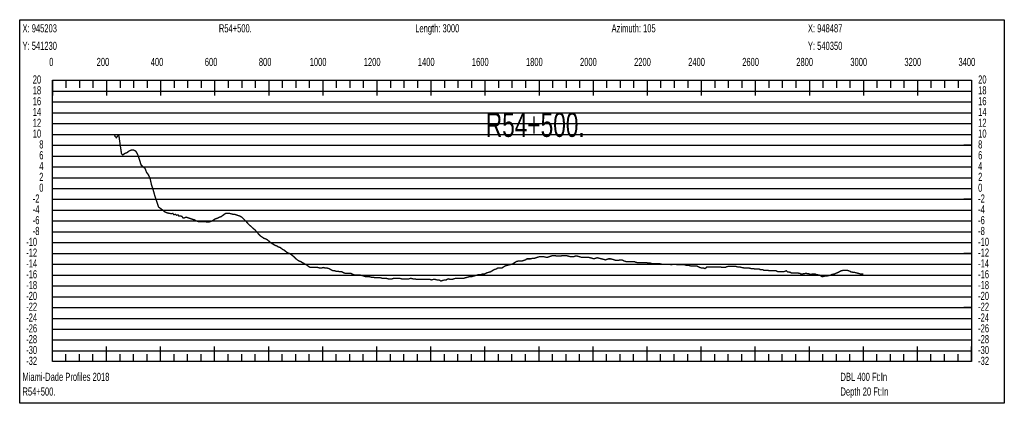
# Model space of a CAD drawing. Header units: inches. Extents: x 471865 to 538526, y 1054316 to 1102451.
# Tile 70 of 114: x 502785 to 506427, y 1096147 to 1097565. Entities that reach past the tile are written whole.
import ezdxf

# ---------------------------------------------------------------- set-up
doc = ezdxf.new("R2010")
doc.units = ezdxf.units.IN
doc.header["$MEASUREMENT"] = 0
for name, color, linetype in [('LABELS', 7, 'Continuous'), ('X_Gr1', 7, 'Continuous'), ('XSECTION', 7, 'Continuous')]:
    doc.layers.add(name, color=color, linetype=linetype)
doc.styles.get("Standard").update_dxf_attribs({"font": 'arial.ttf'})

msp = doc.modelspace()

# ---------------------------------------------------------------- linework, layer by layer
at = {"layer": 'X_Gr1', "color": 6, "linetype": 'Continuous', "lineweight": 18, "true_color": 0xff00ff, "transparency": 33554687, "const_width": 5}
msp.add_lwpolyline([(503135, 1097136.4), (503135, 1097136.4), (503142.1, 1097128.7), (503148.4, 1097136.6), (503151.9, 1097134.9), (503157, 1097098.8), (503161.5, 1097068.8), (503166.3, 1097065.4), (503175, 1097071), (503182.6, 1097073.9), (503188.5, 1097078.9), (503193.2, 1097081.3), (503198.7, 1097083), (503205.3, 1097083.6), (503213.9, 1097079), (503220.8, 1097067.6), (503228.8, 1097044.8), (503233.7, 1097027.8), (503240.3, 1097021.7), (503248.5, 1097015.3), (503254, 1097000.7), (503261.2, 1096991), (503267.1, 1096977.6), (503272.8, 1096952.7), (503278.1, 1096937), (503284.8, 1096913.4), (503298.7, 1096872.2), (503308.7, 1096864.9), (503319.2, 1096856.4), (503323, 1096853.8), (503326.9, 1096852.2), (503332.7, 1096850.2), (503337.4, 1096849.2), (503341.5, 1096848.6), (503345.4, 1096847.5), (503351.1, 1096848.9), (503355, 1096844.3), (503361.2, 1096845.3), (503365.4, 1096842), (503370.6, 1096843.2), (503373.4, 1096839.4), (503379.3, 1096839.3), (503384.8, 1096837.7), (503389.2, 1096831.8), (503392.4, 1096831.6), (503400.2, 1096834.9), (503406.5, 1096832.9), (503412.4, 1096830.9), (503418.1, 1096828.9), (503424.5, 1096826.9), (503431.5, 1096824.9), (503438.5, 1096820.9), (503444.8, 1096818.9), (503450.9, 1096818.9), (503457.1, 1096818.9), (503463.4, 1096818.9), (503470.2, 1096818.9), (503477.4, 1096816.9), (503484.5, 1096816.9), (503490.9, 1096818.9), (503496.6, 1096820.9), (503502.4, 1096824.9), (503509.1, 1096828.9), (503516.4, 1096830.9), (503523.6, 1096834.9), (503530.1, 1096836.9), (503540.9, 1096844.9), (503546.7, 1096848.9), (503553.7, 1096848.9), (503561.2, 1096848.9), (503568.8, 1096846.9), (503575.6, 1096844.9), (503581.5, 1096844.9), (503587.1, 1096842.9), (503592.8, 1096840.9), (503599.3, 1096838.9), (503606.6, 1096834.9), (503614.6, 1096826.9), (503622.5, 1096818.9), (503629.4, 1096810.9), (503635.3, 1096804.9), (503640.5, 1096800.9), (503646.5, 1096794.9), (503654, 1096788.9), (503661.8, 1096780.9), (503669.5, 1096770.9), (503676.1, 1096764.9), (503682.1, 1096760.9), (503688, 1096756.9), (503694.4, 1096754.9), (503701.3, 1096750.9), (503708.4, 1096744.9), (503715.6, 1096738.9), (503722.7, 1096734.9), (503729.1, 1096730.9), (503735.2, 1096728.9), (503741.3, 1096724.9), (503748.3, 1096722.9), (503755.8, 1096716.9), (503763.3, 1096712.9), (503770.3, 1096706.9), (503776.4, 1096702.9), (503782.3, 1096700.9), (503788.9, 1096696.9), (503796.5, 1096690.9), (503804.5, 1096682.9), (503811.8, 1096676.9), (503818.2, 1096672.9), (503824.1, 1096670.9), (503830.5, 1096666.9), (503837.8, 1096662.9), (503845.6, 1096658.9), (503853.2, 1096652.9), (503860.1, 1096648.9), (503866.1, 1096648.9), (503872.6, 1096648.9), (503879.7, 1096648.9), (503887.4, 1096648.9), (503894.9, 1096646.9), (503901.6, 1096646.9), (503908.1, 1096648.9), (503914.7, 1096646.9), (503921.5, 1096646.9), (503928.6, 1096644.9), (503935.9, 1096640.9), (503943.2, 1096636.9), (503949.8, 1096636.9), (503955.9, 1096634.9), (503962.2, 1096634.9), (503969.2, 1096632.9), (503976.9, 1096632.9), (503984.2, 1096628.9), (503990.4, 1096626.9), (503996.2, 1096626.9), (504002.8, 1096626.9), (504010.6, 1096626.9), (504018.3, 1096622.9), (504025, 1096620.9), (504030.9, 1096620.9), (504036.9, 1096620.9), (504044.1, 1096620.9), (504051.7, 1096618.9), (504058.9, 1096616.9), (504065.1, 1096614.9), (504071.2, 1096614.9), (504078.1, 1096614.9), (504085.3, 1096612.9), (504092.3, 1096612.9), (504098.9, 1096610.9), (504105.5, 1096610.9), (504112.3, 1096610.9), (504119.2, 1096610.9), (504126.1, 1096608.9), (504133, 1096608.9), (504140.1, 1096608.9), (504147.6, 1096606.9), (504154.9, 1096606.9), (504162, 1096606.9), (504169, 1096608.9), (504175.9, 1096608.9), (504183, 1096608.9), (504190.2, 1096608.9), (504197.4, 1096606.9), (504204.5, 1096606.9), (504211.4, 1096606.9), (504218, 1096606.9), (504224.6, 1096606.9), (504231.8, 1096608.9), (504239.2, 1096606.9), (504246.4, 1096606.9), (504253.3, 1096604.9), (504260.1, 1096604.9), (504266.9, 1096604.9), (504273.8, 1096604.9), (504280.6, 1096604.9), (504287.6, 1096604.9), (504294.7, 1096604.9), (504301.8, 1096604.9), (504308.7, 1096602.9), (504315, 1096604.9), (504321.4, 1096604.9), (504328.4, 1096602.9), (504335.9, 1096602.9), (504343.1, 1096598.9), (504349.6, 1096600.9), (504355.8, 1096602.9), (504362.3, 1096602.9), (504369.8, 1096606.9), (504377.8, 1096604.9), (504385, 1096604.9), (504391.1, 1096606.9), (504397.5, 1096608.9), (504405, 1096608.9), (504412.9, 1096608.9), (504420.3, 1096608.9), (504427.1, 1096608.9), (504433.9, 1096610.9), (504441.3, 1096612.9), (504448.8, 1096614.9), (504456, 1096614.9), (504463.2, 1096616.9), (504470.1, 1096618.9), (504477, 1096620.9), (504484, 1096622.9), (504491.1, 1096622.9), (504498.1, 1096624.9), (504504.8, 1096624.9), (504511.8, 1096628.9), (504519.2, 1096630.9), (504526.3, 1096632.9), (504533, 1096636.9), (504539.4, 1096640.9), (504546.3, 1096642.9), (504553.8, 1096646.9), (504561.3, 1096646.9), (504568.3, 1096646.9), (504574.6, 1096650.9), (504581.1, 1096654.9), (504588.4, 1096656.9), (504596.4, 1096658.9), (504603.9, 1096660.9), (504610, 1096662.9), (504615.8, 1096666.9), (504622.4, 1096670.9), (504629.7, 1096672.9), (504636.9, 1096672.9), (504643.1, 1096672.9), (504648.9, 1096674.9), (504655.2, 1096676.9), (504661.6, 1096680.9), (504668.1, 1096680.9), (504674.7, 1096680.9), (504681.7, 1096682.9), (504688.8, 1096682.9), (504695.5, 1096684.9), (504701.5, 1096686.9), (504707.8, 1096688.9), (504714.9, 1096688.9), (504722.9, 1096688.9), (504731.1, 1096686.9), (504738.4, 1096686.9), (504744.5, 1096688.9), (504750.2, 1096690.9), (504756.7, 1096692.9), (504764.6, 1096692.9), (504773, 1096690.9), (504780.2, 1096690.9), (504786.3, 1096690.9), (504792.1, 1096692.9), (504798.9, 1096692.9), (504806.8, 1096692.9), (504814.5, 1096690.9), (504821.4, 1096688.9), (504827.5, 1096688.9), (504833.5, 1096688.9), (504840.3, 1096690.9), (504847.4, 1096690.9), (504854.6, 1096688.9), (504861.6, 1096686.9), (504867.9, 1096686.9), (504873.7, 1096686.9), (504879.5, 1096686.9), (504886.6, 1096686.9), (504894.8, 1096684.9), (504902.7, 1096682.9), (504909.3, 1096680.9), (504914.8, 1096682.9), (504920.9, 1096684.9), (504928.5, 1096682.9), (504937, 1096680.9), (504945.1, 1096678.9), (504951.6, 1096676.9), (504957.1, 1096678.9), (504962.8, 1096680.9), (504970, 1096680.9), (504978.7, 1096678.9), (504990.3, 1096674.9), (504993.6, 1096674.9), (504999.2, 1096674.9), (505005.1, 1096676.9), (505012.5, 1096676.9), (505020.3, 1096672.9), (505027.8, 1096670.9), (505034.5, 1096670.9), (505040.7, 1096670.9), (505047.6, 1096670.9), (505058.3, 1096670.9), (505062, 1096668.9), (505069, 1096666.9), (505076, 1096666.9), (505083.1, 1096666.9), (505089.7, 1096666.9), (505096.5, 1096666.9), (505103.3, 1096666.9), (505110.5, 1096664.9), (505118.1, 1096664.9), (505125.2, 1096662.9), (505131.9, 1096662.9), (505138.6, 1096662.9), (505145.7, 1096662.9), (505153, 1096662.9), (505159.9, 1096660.9), (505167.2, 1096660.9), (505174.7, 1096660.9), (505181.9, 1096660.9), (505188.7, 1096660.9), (505195, 1096658.9), (505201.7, 1096660.9), (505209, 1096660.9), (505220.3, 1096658.9), (505224, 1096658.9), (505230.6, 1096658.9), (505236.9, 1096658.9), (505243.8, 1096658.9), (505251.3, 1096656.9), (505258.9, 1096656.9), (505266, 1096654.9), (505272.8, 1096654.9), (505279.1, 1096654.9), (505289.3, 1096654.9), (505293.1, 1096652.9), (505300.5, 1096648.9), (505307.7, 1096646.9), (505314.3, 1096646.9), (505320.4, 1096644.9), (505326.6, 1096650.9), (505333.6, 1096650.9), (505341.6, 1096650.9), (505349.2, 1096650.9), (505355.7, 1096650.9), (505361.9, 1096650.9), (505368.8, 1096650.9), (505376.6, 1096650.9), (505384.3, 1096648.9), (505394.8, 1096648.9), (505398.3, 1096650.9), (505405.1, 1096652.9), (505412.6, 1096652.9), (505420, 1096652.9), (505427.2, 1096652.9), (505434.2, 1096652.9), (505441, 1096650.9), (505448.2, 1096650.9), (505455.4, 1096648.9), (505465.6, 1096646.9), (505468.9, 1096646.9), (505475.7, 1096646.9), (505482.9, 1096646.9), (505490.2, 1096644.9), (505500.5, 1096644.9), (505503.9, 1096642.9), (505510.4, 1096642.9), (505520.9, 1096642.9), (505524.4, 1096640.9), (505533.7, 1096640.9), (505536.8, 1096638.9), (505543.1, 1096638.9), (505553.3, 1096638.9), (505556.7, 1096636.9), (505565.9, 1096636.9), (505568.8, 1096636.9), (505575.2, 1096636.9), (505582.7, 1096636.9), (505590.5, 1096632.9), (505600.9, 1096632.9), (505604.1, 1096632.9), (505610.2, 1096632.9), (505621.1, 1096636.9), (505625.1, 1096632.9), (505635.9, 1096630.9), (505639.2, 1096628.9), (505645.3, 1096628.9), (505652, 1096628.9), (505659.8, 1096628.9), (505671.1, 1096626.9), (505674.6, 1096624.9), (505680.5, 1096624.9), (505690.9, 1096626.9), (505694.9, 1096626.9), (505706.8, 1096624.9), (505710.5, 1096622.9), (505716.6, 1096624.9), (505726.9, 1096624.9), (505730.6, 1096622.9), (505742.5, 1096620.9), (505746.5, 1096618.9), (505753.6, 1096614.9), (505763.2, 1096616.9), (505766.5, 1096616.9), (505777.4, 1096618.9), (505785, 1096620.9), (505788.8, 1096622.9), (505799.4, 1096624.9), (505802.8, 1096626.9), (505813.1, 1096630.9), (505816.7, 1096632.9), (505823.7, 1096636.9), (505834.5, 1096638.9), (505838.3, 1096638.9), (505845.8, 1096638.9), (505856.1, 1096634.9), (505859.2, 1096632.9), (505869.1, 1096630.9), (505872.7, 1096630.9), (505880.5, 1096628.9), (505888.2, 1096626.9), (505895, 1096624.9), (505904, 1096624.9), (505905.9, 1096624.9)], dxfattribs=at)
at = {"layer": 'XSECTION', "color": 18, "linetype": 'Continuous', "true_color": 0x000000}
for points in [[(502784.7, 1097564.9), (506427.1, 1097564.9), (506427.1, 1096146.9), (502784.7, 1096146.9), (502784.7, 1097564.9)], [(502905.9, 1097340.9), (506305.9, 1097340.9), (506305.9, 1096300.9), (502905.9, 1096300.9), (502905.9, 1097340.9)], [(502905.9, 1097340.9), (502905.9, 1097284.5)], [(502905.9, 1097340.9), (502905.9, 1097284.5)], [(502905.9, 1097340.9), (502905.9, 1097312.9)], [(502905.9, 1097340.9), (502905.9, 1097312.9)], [(502955.9, 1097340.9), (502955.9, 1097312.9)], [(503005.9, 1097340.9), (503005.9, 1097312.9)], [(503055.9, 1097340.9), (503055.9, 1097312.9)], [(503105.9, 1097340.9), (503105.9, 1097284.5)], [(503105.9, 1097340.9), (503105.9, 1097312.9)], [(503155.9, 1097340.9), (503155.9, 1097312.9)], [(503205.9, 1097340.9), (503205.9, 1097312.9)], [(503255.9, 1097340.9), (503255.9, 1097312.9)], [(503305.9, 1097340.9), (503305.9, 1097284.5)], [(503305.9, 1097340.9), (503305.9, 1097312.9)], [(503355.9, 1097340.9), (503355.9, 1097312.9)], [(503405.9, 1097340.9), (503405.9, 1097312.9)], [(503455.9, 1097340.9), (503455.9, 1097312.9)], [(503505.9, 1097340.9), (503505.9, 1097284.5)], [(503505.9, 1097340.9), (503505.9, 1097312.9)], [(503555.9, 1097340.9), (503555.9, 1097312.9)], [(503605.9, 1097340.9), (503605.9, 1097312.9)], [(503655.9, 1097340.9), (503655.9, 1097312.9)], [(503705.9, 1097340.9), (503705.9, 1097284.5)], [(503705.9, 1097340.9), (503705.9, 1097312.9)], [(503755.9, 1097340.9), (503755.9, 1097312.9)], [(503805.9, 1097340.9), (503805.9, 1097312.9)], [(503855.9, 1097340.9), (503855.9, 1097312.9)], [(503905.9, 1097340.9), (503905.9, 1097284.5)], [(503905.9, 1097340.9), (503905.9, 1097312.9)], [(503955.9, 1097340.9), (503955.9, 1097312.9)], [(504005.9, 1097340.9), (504005.9, 1097312.9)], [(504055.9, 1097340.9), (504055.9, 1097312.9)], [(504105.9, 1097340.9), (504105.9, 1097284.5)], [(504105.9, 1097340.9), (504105.9, 1097312.9)], [(504155.9, 1097340.9), (504155.9, 1097312.9)], [(504205.9, 1097340.9), (504205.9, 1097312.9)], [(504255.9, 1097340.9), (504255.9, 1097312.9)], [(504305.9, 1097340.9), (504305.9, 1097284.5)], [(504305.9, 1097340.9), (504305.9, 1097312.9)], [(504355.9, 1097340.9), (504355.9, 1097312.9)], [(504405.9, 1097340.9), (504405.9, 1097312.9)], [(504455.9, 1097340.9), (504455.9, 1097312.9)], [(504505.9, 1097340.9), (504505.9, 1097284.5)], [(504505.9, 1097340.9), (504505.9, 1097312.9)], [(504555.9, 1097340.9), (504555.9, 1097312.9)], [(504605.9, 1097340.9), (504605.9, 1097312.9)], [(504655.9, 1097340.9), (504655.9, 1097312.9)], [(504705.9, 1097340.9), (504705.9, 1097284.5)], [(504705.9, 1097340.9), (504705.9, 1097312.9)], [(504755.9, 1097340.9), (504755.9, 1097312.9)], [(504805.9, 1097340.9), (504805.9, 1097312.9)], [(504855.9, 1097340.9), (504855.9, 1097312.9)], [(504905.9, 1097340.9), (504905.9, 1097284.5)], [(504905.9, 1097340.9), (504905.9, 1097312.9)], [(504955.9, 1097340.9), (504955.9, 1097312.9)], [(505005.9, 1097340.9), (505005.9, 1097312.9)], [(505055.9, 1097340.9), (505055.9, 1097312.9)], [(505105.9, 1097340.9), (505105.9, 1097284.5)], [(505105.9, 1097340.9), (505105.9, 1097312.9)], [(505155.9, 1097340.9), (505155.9, 1097312.9)], [(505205.9, 1097340.9), (505205.9, 1097312.9)], [(505255.9, 1097340.9), (505255.9, 1097312.9)], [(505305.9, 1097340.9), (505305.9, 1097284.5)], [(505305.9, 1097340.9), (505305.9, 1097312.9)], [(505355.9, 1097340.9), (505355.9, 1097312.9)], [(505405.9, 1097340.9), (505405.9, 1097312.9)], [(505455.9, 1097340.9), (505455.9, 1097312.9)], [(505505.9, 1097340.9), (505505.9, 1097284.5)], [(505505.9, 1097340.9), (505505.9, 1097312.9)], [(505555.9, 1097340.9), (505555.9, 1097312.9)], [(505605.9, 1097340.9), (505605.9, 1097312.9)], [(505655.9, 1097340.9), (505655.9, 1097312.9)], [(505705.9, 1097340.9), (505705.9, 1097284.5)], [(505705.9, 1097340.9), (505705.9, 1097312.9)], [(505755.9, 1097340.9), (505755.9, 1097312.9)], [(505805.9, 1097340.9), (505805.9, 1097312.9)], [(505855.9, 1097340.9), (505855.9, 1097312.9)], [(505905.9, 1097340.9), (505905.9, 1097284.5)], [(505905.9, 1097340.9), (505905.9, 1097312.9)], [(505955.9, 1097340.9), (505955.9, 1097312.9)], [(506005.9, 1097340.9), (506005.9, 1097312.9)], [(506055.9, 1097340.9), (506055.9, 1097312.9)], [(506105.9, 1097340.9), (506105.9, 1097284.5)], [(506105.9, 1097340.9), (506105.9, 1097312.9)], [(506155.9, 1097340.9), (506155.9, 1097312.9)], [(506205.9, 1097340.9), (506205.9, 1097312.9)], [(506255.9, 1097340.9), (506255.9, 1097312.9)], [(506305.9, 1097340.9), (506305.9, 1097284.5)], [(506305.9, 1097340.9), (506305.9, 1097312.9)], [(502905.9, 1097100.9), (502933.9, 1097100.9)], [(506305.9, 1097100.9), (506277.9, 1097100.9)], [(502905.9, 1096900.9), (502933.9, 1096900.9)], [(506305.9, 1096900.9), (506277.9, 1096900.9)], [(502905.9, 1096700.9), (502933.9, 1096700.9)], [(506305.9, 1096700.9), (506277.9, 1096700.9)], [(502905.9, 1096500.9), (502933.9, 1096500.9)], [(506305.9, 1096500.9), (506277.9, 1096500.9)], [(502905.9, 1096300.9), (502905.9, 1096357.3)], [(502905.9, 1096300.9), (502905.9, 1096357.3)], [(502905.9, 1096300.9), (502905.9, 1096328.9)], [(502905.9, 1096300.9), (502905.9, 1096328.9)], [(502955.9, 1096300.9), (502955.9, 1096328.9)], [(503005.9, 1096300.9), (503005.9, 1096328.9)], [(503055.9, 1096300.9), (503055.9, 1096328.9)], [(503105.9, 1096300.9), (503105.9, 1096357.3)], [(503105.9, 1096300.9), (503105.9, 1096328.9)], [(503155.9, 1096300.9), (503155.9, 1096328.9)], [(503205.9, 1096300.9), (503205.9, 1096328.9)], [(503255.9, 1096300.9), (503255.9, 1096328.9)], [(503305.9, 1096300.9), (503305.9, 1096357.3)], [(503305.9, 1096300.9), (503305.9, 1096328.9)], [(503355.9, 1096300.9), (503355.9, 1096328.9)], [(503405.9, 1096300.9), (503405.9, 1096328.9)], [(503455.9, 1096300.9), (503455.9, 1096328.9)], [(503505.9, 1096300.9), (503505.9, 1096357.3)], [(503505.9, 1096300.9), (503505.9, 1096328.9)], [(503555.9, 1096300.9), (503555.9, 1096328.9)], [(503605.9, 1096300.9), (503605.9, 1096328.9)], [(503655.9, 1096300.9), (503655.9, 1096328.9)], [(503705.9, 1096300.9), (503705.9, 1096357.3)], [(503705.9, 1096300.9), (503705.9, 1096328.9)], [(503755.9, 1096300.9), (503755.9, 1096328.9)], [(503805.9, 1096300.9), (503805.9, 1096328.9)], [(503855.9, 1096300.9), (503855.9, 1096328.9)], [(503905.9, 1096300.9), (503905.9, 1096357.3)], [(503905.9, 1096300.9), (503905.9, 1096328.9)], [(503955.9, 1096300.9), (503955.9, 1096328.9)], [(504005.9, 1096300.9), (504005.9, 1096328.9)], [(504055.9, 1096300.9), (504055.9, 1096328.9)], [(504105.9, 1096300.9), (504105.9, 1096357.3)], [(504105.9, 1096300.9), (504105.9, 1096328.9)], [(504155.9, 1096300.9), (504155.9, 1096328.9)], [(504205.9, 1096300.9), (504205.9, 1096328.9)], [(504255.9, 1096300.9), (504255.9, 1096328.9)], [(504305.9, 1096300.9), (504305.9, 1096357.3)], [(504305.9, 1096300.9), (504305.9, 1096328.9)], [(504355.9, 1096300.9), (504355.9, 1096328.9)], [(504405.9, 1096300.9), (504405.9, 1096328.9)], [(504455.9, 1096300.9), (504455.9, 1096328.9)], [(504505.9, 1096300.9), (504505.9, 1096357.3)], [(504505.9, 1096300.9), (504505.9, 1096328.9)], [(504555.9, 1096300.9), (504555.9, 1096328.9)], [(504605.9, 1096300.9), (504605.9, 1096328.9)], [(504655.9, 1096300.9), (504655.9, 1096328.9)], [(504705.9, 1096300.9), (504705.9, 1096357.3)], [(504705.9, 1096300.9), (504705.9, 1096328.9)], [(504755.9, 1096300.9), (504755.9, 1096328.9)], [(504805.9, 1096300.9), (504805.9, 1096328.9)], [(504855.9, 1096300.9), (504855.9, 1096328.9)], [(504905.9, 1096300.9), (504905.9, 1096357.3)], [(504905.9, 1096300.9), (504905.9, 1096328.9)], [(504955.9, 1096300.9), (504955.9, 1096328.9)], [(505005.9, 1096300.9), (505005.9, 1096328.9)], [(505055.9, 1096300.9), (505055.9, 1096328.9)], [(505105.9, 1096300.9), (505105.9, 1096357.3)], [(505105.9, 1096300.9), (505105.9, 1096328.9)], [(505155.9, 1096300.9), (505155.9, 1096328.9)], [(505205.9, 1096300.9), (505205.9, 1096328.9)], [(505255.9, 1096300.9), (505255.9, 1096328.9)], [(505305.9, 1096300.9), (505305.9, 1096357.3)], [(505305.9, 1096300.9), (505305.9, 1096328.9)], [(505355.9, 1096300.9), (505355.9, 1096328.9)], [(505405.9, 1096300.9), (505405.9, 1096328.9)], [(505455.9, 1096300.9), (505455.9, 1096328.9)], [(505505.9, 1096300.9), (505505.9, 1096357.3)], [(505505.9, 1096300.9), (505505.9, 1096328.9)], [(505555.9, 1096300.9), (505555.9, 1096328.9)], [(505605.9, 1096300.9), (505605.9, 1096328.9)], [(505655.9, 1096300.9), (505655.9, 1096328.9)], [(505705.9, 1096300.9), (505705.9, 1096357.3)], [(505705.9, 1096300.9), (505705.9, 1096328.9)], [(505755.9, 1096300.9), (505755.9, 1096328.9)], [(505805.9, 1096300.9), (505805.9, 1096328.9)], [(505855.9, 1096300.9), (505855.9, 1096328.9)], [(505905.9, 1096300.9), (505905.9, 1096357.3)], [(505905.9, 1096300.9), (505905.9, 1096328.9)], [(505955.9, 1096300.9), (505955.9, 1096328.9)], [(506005.9, 1096300.9), (506005.9, 1096328.9)], [(506055.9, 1096300.9), (506055.9, 1096328.9)], [(506105.9, 1096300.9), (506105.9, 1096357.3)], [(506105.9, 1096300.9), (506105.9, 1096328.9)], [(506155.9, 1096300.9), (506155.9, 1096328.9)], [(506205.9, 1096300.9), (506205.9, 1096328.9)], [(506255.9, 1096300.9), (506255.9, 1096328.9)], [(506305.9, 1096300.9), (506305.9, 1096357.3)], [(506305.9, 1096300.9), (506305.9, 1096328.9)]]:
    msp.add_lwpolyline(points, dxfattribs=at)
at = {"layer": 'XSECTION', "color": 18, "true_color": 0x000000}
for points in [[(502905.9, 1097300.9), (506305.9, 1097300.9)], [(502905.9, 1097260.9), (506305.9, 1097260.9)], [(502905.9, 1097220.9), (506305.9, 1097220.9)], [(502905.9, 1097180.9), (506305.9, 1097180.9)], [(502905.9, 1097140.9), (506305.9, 1097140.9)], [(502905.9, 1097100.9), (506305.9, 1097100.9)], [(502905.9, 1097060.9), (506305.9, 1097060.9)], [(502905.9, 1097020.9), (506305.9, 1097020.9)], [(502905.9, 1096980.9), (506305.9, 1096980.9)], [(502905.9, 1096940.9), (506305.9, 1096940.9)], [(502905.9, 1096900.9), (506305.9, 1096900.9)], [(502905.9, 1096860.9), (506305.9, 1096860.9)], [(502905.9, 1096820.9), (506305.9, 1096820.9)], [(502905.9, 1096780.9), (506305.9, 1096780.9)], [(502905.9, 1096740.9), (506305.9, 1096740.9)], [(502905.9, 1096700.9), (506305.9, 1096700.9)], [(502905.9, 1096660.9), (506305.9, 1096660.9)], [(502905.9, 1096620.9), (506305.9, 1096620.9)], [(502905.9, 1096580.9), (506305.9, 1096580.9)], [(502905.9, 1096540.9), (506305.9, 1096540.9)], [(502905.9, 1096500.9), (506305.9, 1096500.9)], [(502905.9, 1096460.9), (506305.9, 1096460.9)], [(502905.9, 1096420.9), (506305.9, 1096420.9)], [(502905.9, 1096380.9), (506305.9, 1096380.9)], [(502905.9, 1096340.9), (506305.9, 1096340.9)]]:
    msp.add_lwpolyline(points, dxfattribs=at)

# ---------------------------------------------------------------- texts
at = {"layer": 'LABELS', "color": 18, "true_color": 0x000000, "width": 0.666667}
for s, height, p in [('X: 945203', 30, (502795.1, 1097518.1)), ('R54+500.', 30, (503521.5, 1097518.1)), ('Length: 3000', 30, (504247.9, 1097518.1)), ('Azimuth: 105', 30, (504974.3, 1097518.1)), ('X: 948487', 30, (505700.7, 1097518.1)), ('Y: 541230', 30, (502795.1, 1097453.3)), ('Y: 540350', 30, (505700.7, 1097453.3)), ('0', 30, (502893.9, 1097393.7)), ('0', 30, (502893.9, 1097393.7)), ('200', 30, (503069.5, 1097393.7)), ('400', 30, (503269.5, 1097393.7)), ('600', 30, (503469.5, 1097393.7)), ('800', 30, (503669.5, 1097393.7)), ('1000', 30, (503857.5, 1097393.7)), ('1200', 30, (504057.5, 1097393.7)), ('1400', 30, (504257.5, 1097393.7)), ('1600', 30, (504457.5, 1097393.7)), ('1800', 30, (504657.5, 1097393.7)), ('2000', 30, (504857.5, 1097393.7)), ('2200', 30, (505057.5, 1097393.7)), ('2400', 30, (505257.5, 1097393.7)), ('2600', 30, (505457.5, 1097393.7)), ('2800', 30, (505657.5, 1097393.7)), ('3000', 30, (505857.5, 1097393.7)), ('3200', 30, (506057.5, 1097393.7)), ('3400', 30, (506257.5, 1097393.7)), ('20', 30, (502833.1, 1097328.9)), ('20', 30, (506330.3, 1097328.9)), ('18', 30, (502833.1, 1097288.9)), ('18', 30, (506330.3, 1097288.9)), ('16', 30, (502833.1, 1097248.9)), ('16', 30, (506330.3, 1097248.9)), ('14', 30, (502833.1, 1097208.9)), ('14', 30, (506330.3, 1097208.9)), ('R54+500.', 90, (504509.1, 1097131.7)), ('12', 30, (502833.1, 1097168.9)), ('12', 30, (506330.3, 1097168.9)), ('10', 30, (502833.1, 1097128.9)), ('10', 30, (506330.3, 1097128.9)), ('8', 30, (502857.1, 1097088.9)), ('8', 30, (506330.3, 1097088.9)), ('6', 30, (502857.1, 1097048.9)), ('6', 30, (506330.3, 1097048.9)), ('4', 30, (502857.1, 1097008.9)), ('4', 30, (506330.3, 1097008.9)), ('2', 30, (502857.1, 1096968.9)), ('2', 30, (506330.3, 1096968.9)), ('0', 30, (502857.1, 1096928.9)), ('0', 30, (506330.3, 1096928.9)), ('-2', 30, (502833.1, 1096888.9)), ('-2', 30, (506330.3, 1096888.9)), ('-4', 30, (502833.1, 1096848.9)), ('-4', 30, (506330.3, 1096848.9)), ('-6', 30, (502833.1, 1096808.9)), ('-6', 30, (506330.3, 1096808.9)), ('-8', 30, (502833.1, 1096768.9)), ('-8', 30, (506330.3, 1096768.9)), ('-10', 30, (502808.7, 1096728.9)), ('-10', 30, (506330.3, 1096728.9)), ('-12', 30, (502808.7, 1096688.9)), ('-12', 30, (506330.3, 1096688.9)), ('-14', 30, (502808.7, 1096648.9)), ('-14', 30, (506330.3, 1096648.9)), ('-16', 30, (502808.7, 1096608.9)), ('-16', 30, (506330.3, 1096608.9)), ('-18', 30, (502808.7, 1096568.9)), ('-18', 30, (506330.3, 1096568.9)), ('-20', 30, (502808.7, 1096528.9)), ('-20', 30, (506330.3, 1096528.9)), ('-22', 30, (502808.7, 1096488.9)), ('-22', 30, (506330.3, 1096488.9)), ('-24', 30, (502808.7, 1096448.9)), ('-24', 30, (506330.3, 1096448.9)), ('-26', 30, (502808.7, 1096408.9)), ('-26', 30, (506330.3, 1096408.9)), ('-28', 30, (502808.7, 1096368.9)), ('-28', 30, (506330.3, 1096368.9)), ('-30', 30, (502808.7, 1096328.9)), ('-30', 30, (506330.3, 1096328.9)), ('-32', 30, (502808.7, 1096288.9)), ('-32', 30, (506330.3, 1096288.9)), ('Miami-Dade Profiles 2018', 30, (502795.1, 1096229.7)), ('DBL 400 Ft:In', 30, (505821.1, 1096229.7)), ('R54+500.', 30, (502795.1, 1096175.3)), ('Depth 20 Ft:In', 30, (505821.1, 1096175.3))]:
    msp.add_text(s, height=height, dxfattribs=at).set_placement(p)

doc.saveas('drawing.dxf')
